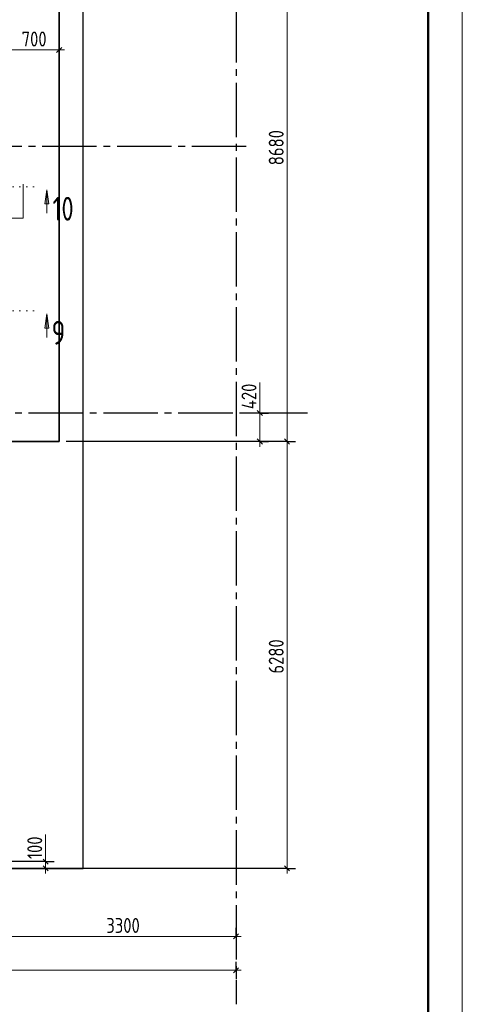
# Model space of a CAD drawing. Header units: millimetres. Extents: x 0 to 31317, y 0 to 42000.
# Tile 9 of 12: x 23193 to 29700, y 15930 to 30417. Entities that reach past the tile are written whole.
import ezdxf

# ---------------------------------------------------------------- set-up
doc = ezdxf.new("R2010")
doc.units = ezdxf.units.MM
doc.linetypes.add('______5', pattern=[1100, 800, -100, 100, -100])
doc.linetypes.add('______9', pattern=[100, 0, -100])
for name, color, linetype, lineweight in [('Standard', 7, 'Continuous', 25), ('Оси', 40, '______5', 18), ('Размерная выноска', 7, 'Continuous', 13), ('Сечения символ', 7, 'Continuous', 25)]:
    doc.layers.add(name, color=color, linetype=linetype, lineweight=lineweight)
doc.layers.add('ЖБ Перекрытие верхний уровень', color=7, linetype='Continuous', lineweight=25, true_color=0xe0e0ff)
doc.styles.add('GOST 2.304-81', font='txt')
doc.styles.add('ISOCPEUR', font='txt')

msp = doc.modelspace()

# ---------------------------------------------------------------- hatches: boundary and pattern name
at = {"layer": 'Сечения символ', "linetype": 'Continuous', "lineweight": 13, "transparency": 33554687}
for points in [[(23561, 27706), (23591, 27916), (23621, 27706)], [(23561, 25881), (23591, 26091), (23621, 25881)]]:
    msp.add_hatch(color=7, dxfattribs=at).paths.add_polyline_path(points, flags=16)

# ---------------------------------------------------------------- linework, layer by layer
at = {"layer": 'Standard', "color": 7, "linetype": 'Continuous', "lineweight": 13, "transparency": 33554687}
for p, q in [((27124, 32890), (27124, 24210)), ((23774, 29973), (23074, 29973)), ((23774, 29973), (23849, 29973)), ((26724, 24630), (26724, 24705)), ((26724, 24210), (26724, 24630)), ((26724, 24210), (26724, 24135)), ((27124, 24210), (27124, 17930)), ((23574, 18030), (23574, 18105)), ((23574, 17930), (23574, 18030)), ((23574, 17930), (23574, 17855)), ((27124, 17930), (27124, 17855)), ((23074, 16930), (26374, 16930)), ((26374, 16930), (26449, 16930)), ((7924, 16430), (26374, 16430)), ((26374, 16430), (26449, 16430))]:
    msp.add_line(p, q, dxfattribs=at)
at = {"layer": 'Standard', "color": 7, "linetype": 'Continuous', "lineweight": 25, "transparency": 33554687}
for p, q in [((23811, 30010), (23736, 29935)), ((26761, 24592), (26686, 24667)), ((26761, 24172), (26686, 24248)), ((27086, 24248), (27161, 24172)), ((23611, 17992), (23536, 18068)), ((23611, 17892), (23536, 17968)), ((27086, 17968), (27161, 17892)), ((26336, 16892), (26411, 16968)), ((26336, 16392), (26411, 16468))]:
    msp.add_line(p, q, dxfattribs=at)
at = {"layer": 'Standard', "color": 251, "linetype": 'Continuous', "lineweight": -3, "true_color": 0x656565, "transparency": 33554687}
for p, q in [((23774, 29973), (23774, 30098)), ((23774, 29973), (23774, 29848)), ((23774, 29973), (23774, 29973)), ((26724, 24630), (26424, 24630)), ((26724, 24630), (26599, 24630)), ((26724, 24630), (26849, 24630)), ((26724, 24210), (23874, 24210)), ((26724, 24210), (26599, 24210)), ((26724, 24210), (26849, 24210)), ((27124, 24210), (26999, 24210)), ((27124, 24210), (27249, 24210)), ((23574, 18030), (22454, 18030)), ((23574, 18030), (23449, 18030)), ((23574, 18030), (23699, 18030)), ((23574, 17930), (22454, 17930)), ((27124, 17930), (22454, 17930)), ((23574, 17930), (23449, 17930)), ((23574, 17930), (23699, 17930)), ((27124, 17930), (26999, 17930)), ((27124, 17930), (27249, 17930)), ((26374, 16930), (26374, 17055)), ((26374, 16930), (26374, 16805)), ((26374, 16930), (26374, 16930)), ((26374, 16430), (26374, 16555)), ((26374, 16430), (26374, 16305)), ((26374, 16430), (26374, 16430))]:
    msp.add_line(p, q, dxfattribs=at)
at = {"layer": 'Standard', "color": 7, "linetype": 'Continuous', "lineweight": 13, "transparency": 33554687}
msp.add_lwpolyline([(0, 0), (29700, 0), (29700, 42000), (0, 42000), (0, 0)], close=True, dxfattribs=at)
msp.add_lwpolyline([(29700, 42000), (0, 42000), (0, 0), (29700, 0), (29700, 42000)], dxfattribs=at)
at = {"layer": 'Standard', "color": 7, "linetype": 'Continuous', "lineweight": 50, "transparency": 33554687}
msp.add_lwpolyline([(2000, 41500), (29200, 41500), (29200, 500), (2000, 500), (2000, 41500)], close=True, dxfattribs=at)
at = {"layer": 'Standard', "color": 7, "linetype": 'Continuous', "lineweight": 25, "transparency": 33554687}
msp.add_lwpolyline([(7394, 17930), (24124, 17930), (24124, 39500), (7394, 39500), (7394, 17930)], dxfattribs=at)
at = {"layer": 'Standard', "color": 251, "linetype": 'Continuous', "lineweight": -3, "true_color": 0x656565, "transparency": 33554687}
msp.add_lwpolyline([(27124, 24210), (27107, 24210), (27107, 24210), (26424, 24210)], dxfattribs=at)
at = {"layer": 'ЖБ Перекрытие верхний уровень', "color": 7, "linetype": 'Continuous', "lineweight": 35, "transparency": 33554687}
for p, q in [((23774, 24210), (23774, 32890)), ((22354, 24210), (23774, 24210))]:
    msp.add_line(p, q, dxfattribs=at)
at = {"layer": 'Оси', "color": 8, "linetype": '______5', "lineweight": -3, "transparency": 33554687}
for p, q in [((26374, 33890), (26374, 15930)), ((26524, 28550), (4600, 28550)), ((27424, 24630), (4600, 24630)), ((23574, 18030), (4600, 18030))]:
    msp.add_line(p, q, dxfattribs=at)
at = {"layer": 'Размерная выноска', "color": 7, "linetype": 'Continuous', "lineweight": 13, "transparency": 33554687}
for p, q in [((26724, 24630), (26724, 25080)), ((23574, 18030), (23574, 18430))]:
    msp.add_line(p, q, dxfattribs=at)
msp.add_lwpolyline([(22844, 27495), (23244, 27495), (23244, 27995)], dxfattribs=at)
at = {"layer": 'Сечения символ', "color": 7, "linetype": '______9', "lineweight": 13, "transparency": 33554687}
for p, q in [((23397, 27958), (20670, 27958)), ((23397, 26133), (20802, 26133))]:
    msp.add_line(p, q, dxfattribs=at)
at = {"layer": 'Сечения символ', "color": 7, "linetype": 'Continuous', "lineweight": 13, "transparency": 33554687}
for p, q in [((23561, 27706), (23591, 27916)), ((23591, 27916), (23591, 27569)), ((23591, 27916), (23591, 27916)), ((23591, 27916), (23591, 27916)), ((23591, 27916), (23591, 27916)), ((23591, 27916), (23621, 27706)), ((23621, 27706), (23561, 27706)), ((23591, 27706), (23591, 27691)), ((23561, 25881), (23591, 26091)), ((23591, 26091), (23591, 25743)), ((23591, 26091), (23591, 26091)), ((23591, 26091), (23591, 26091)), ((23591, 26091), (23591, 26091)), ((23591, 26091), (23621, 25881)), ((23621, 25881), (23561, 25881)), ((23591, 25881), (23591, 25866))]:
    msp.add_line(p, q, dxfattribs=at)

# ---------------------------------------------------------------- texts
at = {"layer": 'Standard', "color": 7, "linetype": 'Continuous', "lineweight": 25, "transparency": 33554687, "char_height": 220, "attachment_point": 7, "style": 'GOST 2.304-81'}
for s, insert, width in [('700', (23221, 30023), 531.97), ('3300', (24466, 16980), 641.48)]:
    msp.add_mtext(s, dxfattribs=dict(at, insert=insert, width=width))
at = {"layer": 'Standard', "color": 7, "linetype": 'Continuous', "lineweight": 25, "transparency": 33554687, "char_height": 220, "attachment_point": 7, "rotation": 90, "style": 'GOST 2.304-81'}
for s, insert, width in [('8680', (27074, 28276), 672.62), ('420', (26674, 24687), 531.98), ('6280', (27074, 20796), 672.63), ('100', (23524, 18068), 485.07)]:
    msp.add_mtext(s, dxfattribs=dict(at, insert=insert, width=width))
at = {"layer": 'Сечения символ', "color": 7, "linetype": 'Continuous', "lineweight": 35, "transparency": 33554687, "char_height": 350, "attachment_point": 7, "style": 'ISOCPEUR'}
for s, insert, width in [('\\W0.75;10', (23675, 27461), 551), ('\\W0.78;9', (23662, 25636), 380.82)]:
    msp.add_mtext(s, dxfattribs=dict(at, insert=insert, width=width))

doc.saveas('drawing.dxf')
